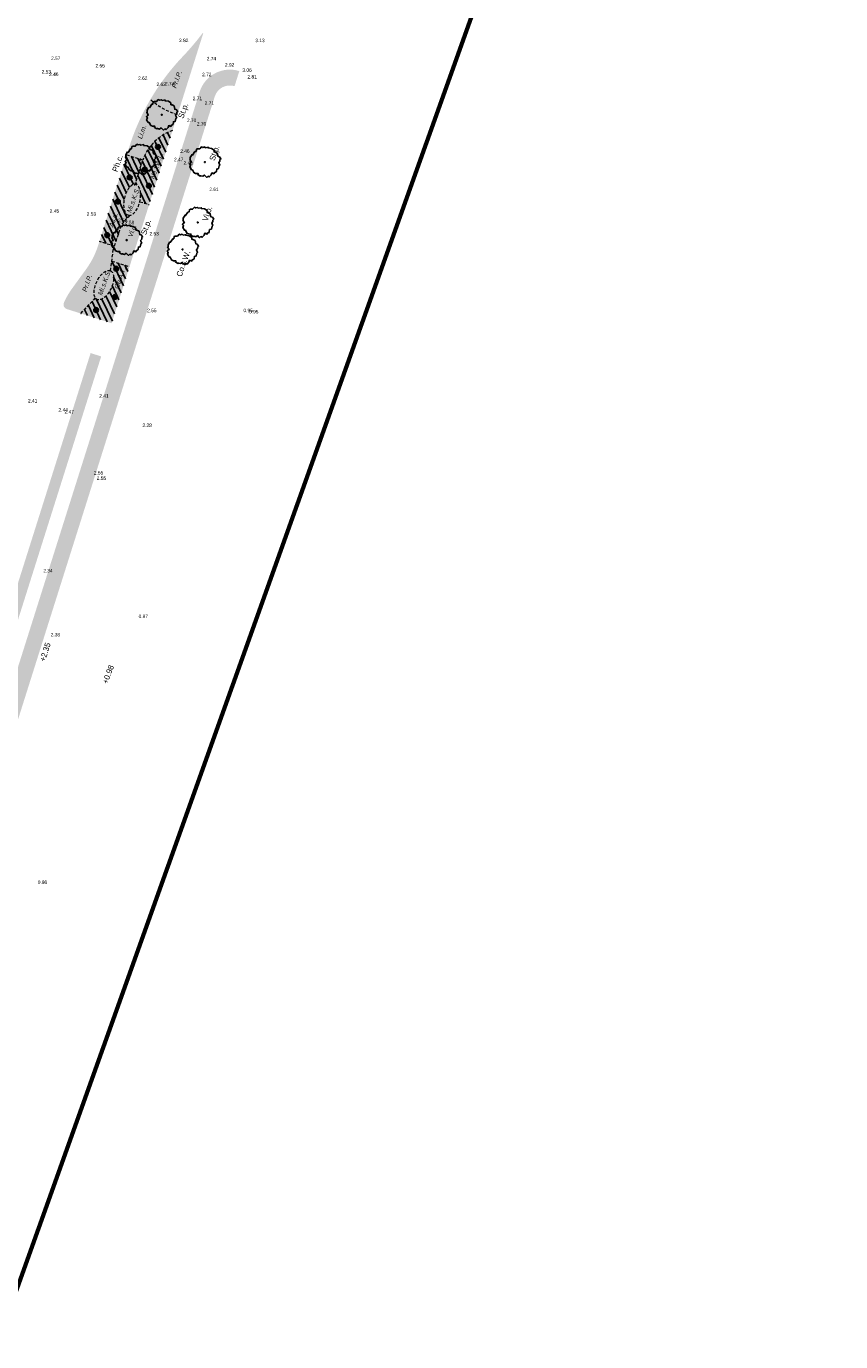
# Model space of a CAD drawing. Header units: metres. Extents: x 132707 to 140183, y 449708 to 457222.
# Tile 28 of 29: x 136782 to 136833, y 454359 to 454442. Entities that reach past the tile are written whole.
import ezdxf

# ---------------------------------------------------------------- set-up
doc = ezdxf.new("R2010")
doc.units = ezdxf.units.M
doc.linetypes.add('DASHED2', pattern=[9.524999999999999, 6.35, -3.175])
doc.layers.add('-DR-alg-bladkaders viewports', color=7, linetype='Continuous', lineweight=60)
doc.layers.add('-DR-nw-gr-plantvak-scheiding', color=1, linetype='DASHED2', lineweight=9)
for name, color, linetype in [('-DR-bs-txt-hoogtemaat', 253, 'Continuous'), ('-DR-nw-gr-arc-bollen', 10, 'Continuous'), ('-DR-nw-gr-arc-solitaire vaste planten-Aster Thomsonii', 213, 'Continuous'), ('-DR-nw-gr-arc-solitaire vaste planten-Euphorbia', 21, 'Continuous'), ('-DR-nw-gr-arc-solitaire vaste planten-Pycnantheum', 42, 'Continuous'), ('-DR-nw-gr-solitaire heester', 96, 'Continuous'), ('-DR-nw-gr-text', 2, 'Continuous')]:
    doc.layers.add(name, color=color, linetype=linetype)
doc.layers.add('-DR-nw-gr-arc-beplanting', color=7, linetype='Continuous', true_color=0xabceb2)
doc.layers.add('-DR-nw-gr-arc-gras', color=7, linetype='Continuous', true_color=0x8ebf73)
doc.styles.add('Drong', font='txt', dxfattribs={"height": 1.8})
pattern_1 = [(115.3356253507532, (136636.3656212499, 453727.9595244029), (-0.3355215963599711, -0.1588556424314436), [0.09, -0.2812275]), (205.3356253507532, (136636.3656212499, 453727.9595244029), (0.1588556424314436, -0.335521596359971), [0.09, -0.2812275])]

# ---------------------------------------------------------------- blocks, each defined once
blk = doc.blocks.new('Solitaire heester')
blk.add_lwpolyline([(-1.738422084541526, -4.390808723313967), (-2.165650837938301, -3.928363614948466), (-2.483742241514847, -4.006582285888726), (-2.464906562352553, -3.243960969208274), (-3.108512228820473, -3.265308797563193), (-3.941315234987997, -2.904578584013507), (-3.868064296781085, -2.452012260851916), (-4.359586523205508, -2.179992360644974), (-4.239036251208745, -1.822945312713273), (-3.950943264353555, -1.283816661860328), (-4.465961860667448, -0.924314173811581), (-4.503076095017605, -0.2488687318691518), (-4.693194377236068, -0.1051291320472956), (-4.52288920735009, 0.7919674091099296), (-4.165535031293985, 0.7508631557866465), (-4.408840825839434, 1.52244183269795), (-4.334976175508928, 2.133900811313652), (-3.641002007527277, 2.854190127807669), (-3.727257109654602, 3.148478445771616), (-3.088619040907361, 3.940484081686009), (-2.461086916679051, 3.914225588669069), (-2.205140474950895, 4.358141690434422), (-1.729077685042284, 4.197407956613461), (-1.539266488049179, 3.97422214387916), (-0.8928984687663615, 4.71058514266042), (-0.7661533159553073, 4.614758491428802), (-0.2489862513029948, 4.811378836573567), (0.8385356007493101, 4.576780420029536), (0.7504387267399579, 4.394391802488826), (2.044152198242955, 4.063660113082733), (2.201816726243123, 3.745261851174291), (2.885605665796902, 3.885625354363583), (3.186395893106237, 3.598453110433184), (3.366635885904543, 2.954233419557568), (4.159869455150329, 2.633380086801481), (4.070851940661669, 2.212653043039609), (4.434400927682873, 1.71867540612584), (4.306120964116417, 1.417271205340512), (4.763654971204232, 0.573362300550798), (4.517280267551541, 0.5504799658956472), (4.76739476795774, -0.5150800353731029), (4.517336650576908, -1.491315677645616), (3.976366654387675, -1.679899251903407), (4.022745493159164, -2.013757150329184), (3.932500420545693, -2.752268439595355), (3.0564445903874, -3.305015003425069), (3.102209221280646, -3.797765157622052), (2.654917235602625, -4.415726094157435), (2.345783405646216, -4.231802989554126), (1.876529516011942, -4.365050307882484), (1.329057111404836, -4.180206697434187), (0.6990696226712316, -4.789516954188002), (0.4057020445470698, -4.637433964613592), (-0.5083884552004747, -4.753073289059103), (-0.8481344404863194, -4.267132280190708), (-1.476280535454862, -4.399766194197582), (-1.738422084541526, -4.390808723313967)])
blk.add_circle((0, 0), 0.15)

msp = doc.modelspace()

# ---------------------------------------------------------------- hatches: boundary and pattern name
at = {"layer": '-DR-nw-gr-arc-beplanting'}
h = msp.add_hatch(color=256, dxfattribs=at)
h.dxf.hatch_style = 1
edge = h.paths.add_edge_path()
edge.add_arc((136792.5360042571, 454440.8340211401), 4.490248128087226, 228.1434292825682, 253.4619848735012)
edge.add_line((136791.2578486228, 454436.5295297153), (136792.8838123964, 454441.6787504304))
edge.add_line((136792.8838123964, 454441.6787504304), (136792.8576321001, 454441.7078369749))
edge.add_arc((136779.1237798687, 454452.0626089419), 17.19999998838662, 316.4303666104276, 322.985176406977, ccw=False)
edge.add_arc((136802.3089720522, 454430.0070685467), 14.79999999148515, 136.4303666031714, 149.6303490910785)
h = msp.add_hatch(color=256, dxfattribs=at)
h.dxf.hatch_style = 1
edge = h.paths.add_edge_path()
edge.add_line((136788.3254471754, 454434.8548548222), (136788.0446002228, 454433.9845116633))
edge.add_line((136788.0446002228, 454433.9845116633), (136789.0629294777, 454433.6593496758))
edge.add_arc((136791.9591185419, 454432.6422857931), 3.069581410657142, 109.2865261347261, 160.6500937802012, ccw=False)
edge.add_line((136790.9452590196, 454435.5395981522), (136791.2578486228, 454436.5295297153))
edge.add_arc((136792.5360042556, 454440.8340211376), 4.490248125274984, 228.1434292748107, 253.4619848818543, ccw=False)
edge.add_arc((136802.3089720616, 454430.0070685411), 14.8000000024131, 149.6303490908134, 160.8796726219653)
h = msp.add_hatch(color=256, dxfattribs=at)
h.dxf.hatch_style = 1
edge = h.paths.add_edge_path()
edge.add_line((136789.0629294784, 454433.6593496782), (136788.5741892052, 454432.128732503))
edge.add_arc((136788.5515376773, 454431.8464600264), 0.2831798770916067, 35.703417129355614, 85.41201523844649, ccw=False)
edge.add_arc((136788.2930297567, 454431.6462205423), 0.610071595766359, 15.516123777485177, 36.806221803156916, ccw=False)
edge.add_arc((136787.6479222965, 454431.4694914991), 1.278946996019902, -2.588579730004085, 15.413792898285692, ccw=False)
edge.add_arc((136787.0232088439, 454431.477537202), 1.903493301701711, 346.5196561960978, 358.01876558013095, ccw=False)
edge.add_line((136788.8742608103, 454431.0338105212), (136789.4636985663, 454430.847684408))
edge.add_line((136789.4636985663, 454430.847684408), (136790.9452590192, 454435.5395981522))
edge.add_arc((136791.9591185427, 454432.6422857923), 3.069581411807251, 109.2865261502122, 160.6500937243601)
h = msp.add_hatch(color=256, dxfattribs=at)
h.dxf.hatch_style = 1
edge = h.paths.add_edge_path()
edge.add_line((136786.3181489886, 454428.5170599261), (136787.2711337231, 454428.205198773))
edge.add_line((136787.2711337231, 454428.205198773), (136787.7334820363, 454429.6180418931))
edge.add_line((136787.7334820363, 454429.6180418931), (136788.2374437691, 454430.1704551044))
edge.add_arc((136788.2217664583, 454430.4528228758), 0.2828026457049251, 211.684549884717, 273.1778502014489, ccw=False)
edge.add_arc((136788.7061651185, 454430.7535436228), 0.8529555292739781, 182.622494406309, 211.7834647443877, ccw=False)
edge.add_arc((136789.5798771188, 454430.8398524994), 1.73031955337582, 169.651608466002, 184.1538680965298, ccw=False)
edge.add_arc((136789.8035732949, 454430.8129989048), 1.955249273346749, 156.9900828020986, 170.0550181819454, ccw=False)
edge.add_arc((136789.2885496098, 454431.0441647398), 1.390888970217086, 140.9380732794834, 157.4619940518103, ccw=False)
edge.add_arc((136788.6126667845, 454431.635878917), 0.494353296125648, 94.46408465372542, 144.8273447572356, ccw=False)
edge.add_line((136788.5741892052, 454432.128732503), (136789.0629294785, 454433.6593496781))
edge.add_line((136789.0629294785, 454433.6593496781), (136788.0464245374, 454433.9839291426))
edge.add_line((136788.0464245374, 454433.9839291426), (136786.3181489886, 454428.5170599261))
h = msp.add_hatch(color=256, dxfattribs=at)
h.dxf.hatch_style = 1
edge = h.paths.add_edge_path()
edge.add_ellipse((136788.3877931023, 454431.1493491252), major_axis=(-0.2310772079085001, -0.9729354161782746), ratio=0.4999999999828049, start_angle=0, end_angle=360, ccw=False)
h = msp.add_hatch(color=256, dxfattribs=at)
h.dxf.hatch_style = 1
edge = h.paths.add_edge_path()
edge.add_arc((136787.3390985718, 454431.3295904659), 1.556342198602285, 327.95381799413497, 336.92753118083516, ccw=False)
edge.add_arc((136787.8000294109, 454431.0318471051), 1.007694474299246, 312.70955958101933, 328.39744850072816, ccw=False)
edge.add_arc((136788.177084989, 454430.6041179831), 0.4378432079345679, 277.92373069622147, 314.4188467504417, ccw=False)
edge.add_line((136788.2374437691, 454430.1704551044), (136787.7334820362, 454429.6180418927))
edge.add_line((136787.7334820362, 454429.6180418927), (136787.1915818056, 454427.9621041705))
edge.add_line((136787.1915818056, 454427.9621041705), (136787.1049125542, 454427.2797990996))
edge.add_line((136787.1049125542, 454427.2797990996), (136788.225352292, 454426.9259990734))
edge.add_line((136788.225352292, 454426.9259990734), (136789.4636985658, 454430.847684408))
edge.add_line((136789.4636985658, 454430.847684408), (136788.8742608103, 454431.0338105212))
edge.add_arc((136786.9981895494, 454431.4767333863), 1.927647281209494, 336.8748506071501, 346.7162444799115, ccw=False)
h = msp.add_hatch(color=256, dxfattribs=at)
h.dxf.hatch_style = 1
edge = h.paths.add_edge_path()
edge.add_arc((136784.3514921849, 454424.5284664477), 0.3000000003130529, 156.0963852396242, 252.4733682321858)
edge.add_line((136784.261147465, 454424.2423933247), (136785.1537668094, 454423.960495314))
edge.add_line((136785.1537668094, 454423.960495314), (136786.0673253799, 454424.9518350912))
edge.add_arc((136786.667344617, 454425.2858755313), 0.6867358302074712, 173.4207218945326, 209.1053958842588, ccw=False)
edge.add_arc((136787.712482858, 454425.2197945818), 1.733407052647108, 154.238678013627, 175.2093566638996, ccw=False)
edge.add_arc((136787.7407362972, 454425.2455803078), 1.748005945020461, 135.4451860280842, 155.4024531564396, ccw=False)
edge.add_arc((136787.1414246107, 454425.8317180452), 0.9097238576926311, 117.19427682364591, 135.2687061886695, ccw=False)
edge.add_arc((136786.9007344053, 454426.3423489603), 0.3460767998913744, 68.64179327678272, 120.38758448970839, ccw=False)
edge.add_line((136787.0267747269, 454426.6646578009), (136787.1915818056, 454427.9621041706))
edge.add_line((136787.1915818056, 454427.9621041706), (136787.2711337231, 454428.205198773))
edge.add_line((136787.2711337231, 454428.205198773), (136786.3181489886, 454428.5170599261))
edge.add_line((136786.3181489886, 454428.5170599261), (136786.2379935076, 454428.2632177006))
edge.add_arc((136781.279334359, 454429.829008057), 5.199999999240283, 324.04055457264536, 342.47550340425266, ccw=False)
edge.add_line((136785.4883850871, 454426.775503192), (136784.5802423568, 454425.5236896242))
edge.add_arc((136788.465519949, 454422.7050697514), 4.799999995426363, 144.0405545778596, 156.0963852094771)
h = msp.add_hatch(color=256, dxfattribs=at)
h.dxf.hatch_style = 1
edge = h.paths.add_edge_path()
edge.add_arc((136786.909387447, 454426.4194738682), 0.2718362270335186, 36.42723435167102, 64.41619075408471, ccw=False)
edge.add_arc((136786.7656037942, 454426.3193416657), 0.4470107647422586, 12.845179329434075, 35.81051933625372, ccw=False)
edge.add_arc((136786.3220538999, 454426.2195657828), 0.9016434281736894, -5.101501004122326, 12.760668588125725, ccw=False)
edge.add_arc((136785.6360352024, 454426.2721357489), 1.589642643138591, 341.42122177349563, 355.2098894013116, ccw=False)
edge.add_arc((136785.5188097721, 454426.2630213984), 1.698477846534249, 308.2737444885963, 342.9727644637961, ccw=False)
edge.add_arc((136786.2827095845, 454425.3134895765), 0.4800027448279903, 262.9798927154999, 306.8950549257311, ccw=False)
edge.add_arc((136786.2951218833, 454425.0985532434), 0.2709565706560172, 212.784593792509, 254.7922802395, ccw=False)
edge.add_line((136786.0673253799, 454424.9518350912), (136785.1537668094, 454423.9604953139))
edge.add_line((136785.1537668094, 454423.9604953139), (136787.0953332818, 454423.3473724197))
edge.add_line((136787.0953332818, 454423.3473724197), (136788.2253522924, 454426.9259990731))
edge.add_line((136788.2253522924, 454426.9259990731), (136787.1049125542, 454427.2797990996))
edge.add_line((136787.1049125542, 454427.2797990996), (136787.0267747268, 454426.6646578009))
h = msp.add_hatch(color=256, dxfattribs=at)
h.dxf.hatch_style = 1
edge = h.paths.add_edge_path()
edge.add_ellipse((136786.6030952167, 454425.758845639), major_axis=(0.4236795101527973, 0.905812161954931), ratio=0.4999999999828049, start_angle=0, end_angle=360)
at = {"layer": '-DR-nw-gr-arc-bollen'}
h = msp.add_hatch(dxfattribs=at)
h.set_pattern_fill('ANSI31', color=256, scale=0.1)
h.set_pattern_definition([(115.335625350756, (136418.7763359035, 453326.5732166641), (-0.2869617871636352, -0.1358645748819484), [])])
edge = h.paths.add_edge_path()
edge.add_line((136789.0629294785, 454433.6593496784), (136788.5741892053, 454432.1287325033))
edge.add_arc((136788.5515376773, 454431.8464600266), 0.2831798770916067, 35.703417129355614, 85.41201523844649, ccw=False)
edge.add_arc((136788.2930297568, 454431.6462205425), 0.610071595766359, 15.516123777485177, 36.806221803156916, ccw=False)
edge.add_arc((136787.6479222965, 454431.4694914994), 1.278946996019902, -2.588579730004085, 15.413792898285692, ccw=False)
edge.add_arc((136787.023208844, 454431.4775372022), 1.903493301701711, 346.5196561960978, 358.01876558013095, ccw=False)
edge.add_line((136788.8742608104, 454431.0338105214), (136789.4636985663, 454430.8476844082))
edge.add_line((136789.4636985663, 454430.8476844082), (136790.9452590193, 454435.5395981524))
edge.add_arc((136791.9591185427, 454432.6422857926), 3.069581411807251, 109.2865261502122, 160.6500937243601)
h = msp.add_hatch(dxfattribs=at)
h.set_pattern_fill('ANSI31', color=256, scale=0.1)
h.set_pattern_definition([(115.335625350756, (136420.659695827, 453325.9001970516), (-0.2869617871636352, -0.1358645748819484), [])])
edge = h.paths.add_edge_path()
edge.add_line((136786.3181489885, 454428.517059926), (136787.2711337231, 454428.2051987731))
edge.add_line((136787.2711337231, 454428.2051987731), (136787.7334820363, 454429.6180418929))
edge.add_line((136787.7334820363, 454429.6180418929), (136788.2374437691, 454430.1704551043))
edge.add_arc((136788.2217664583, 454430.4528228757), 0.2828026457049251, 211.684549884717, 273.1778502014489, ccw=False)
edge.add_arc((136788.7061651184, 454430.7535436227), 0.8529555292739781, 182.622494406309, 211.7834647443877, ccw=False)
edge.add_arc((136789.5798771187, 454430.8398524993), 1.73031955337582, 169.651608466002, 184.1538680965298, ccw=False)
edge.add_arc((136789.8035732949, 454430.8129989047), 1.955249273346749, 156.9900828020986, 170.0550181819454, ccw=False)
edge.add_arc((136789.2885496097, 454431.0441647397), 1.390888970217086, 140.9380732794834, 157.4619940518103, ccw=False)
edge.add_arc((136788.6126667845, 454431.6358789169), 0.494353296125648, 94.46408465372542, 144.8273447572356, ccw=False)
edge.add_line((136788.5741892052, 454432.1287325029), (136789.0629294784, 454433.659349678))
edge.add_line((136789.0629294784, 454433.659349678), (136788.0464245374, 454433.9839291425))
edge.add_line((136788.0464245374, 454433.9839291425), (136786.3181489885, 454428.517059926))
h = msp.add_hatch(dxfattribs=at)
h.set_pattern_fill('ANSI31', color=256, scale=0.1)
h.set_pattern_definition([(115.335625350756, (136418.7763359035, 453326.5732166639), (-0.2869617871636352, -0.1358645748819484), [])])
edge = h.paths.add_edge_path()
edge.add_arc((136786.9093874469, 454426.419473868), 0.2718362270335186, 36.42723435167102, 64.41619075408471, ccw=False)
edge.add_arc((136786.7656037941, 454426.3193416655), 0.4470107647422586, 12.845179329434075, 35.81051933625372, ccw=False)
edge.add_arc((136786.3220538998, 454426.2195657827), 0.9016434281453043, -5.1015010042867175, 12.760668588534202, ccw=False)
edge.add_arc((136785.6360352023, 454426.2721357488), 1.589642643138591, 341.42122177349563, 355.2098894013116, ccw=False)
edge.add_arc((136785.518809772, 454426.2630213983), 1.698477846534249, 308.2737444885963, 342.9727644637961, ccw=False)
edge.add_arc((136786.2827095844, 454425.3134895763), 0.4800027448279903, 262.9798927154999, 306.8950549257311, ccw=False)
edge.add_arc((136786.2951218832, 454425.0985532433), 0.2709565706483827, 212.7845937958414, 254.7922802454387, ccw=False)
edge.add_line((136786.0673253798, 454424.9518350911), (136785.1537668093, 454423.9604953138))
edge.add_line((136785.1537668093, 454423.9604953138), (136787.0953332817, 454423.3473724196))
edge.add_line((136787.0953332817, 454423.3473724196), (136788.2177551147, 454426.9283980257))
edge.add_line((136788.2177551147, 454426.9283980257), (136787.1049125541, 454427.2797990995))
edge.add_line((136787.1049125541, 454427.2797990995), (136787.0267747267, 454426.6646578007))
at = {"layer": '-DR-nw-gr-arc-gras', "transparency": 33554687}
h = msp.add_hatch(dxfattribs=at)
h.set_pattern_fill('AGR-BOLLEN', color=256, scale=0.15, pattern_type=2)
h.set_pattern_definition(pattern_1)
edge = h.paths.add_edge_path()
edge.add_arc((11815580.01601901, -3784284.906784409), 12424198.77081867, 160.0566581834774, 160.0569484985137, ccw=False)
edge.add_line((136455.7817502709, 453494.2542064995), (136455.1236357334, 453494.4933991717))
edge.add_line((136455.1236357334, 453494.4933991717), (136433.813485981, 453435.768343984))
edge.add_line((136433.813485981, 453435.768343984), (136432.1794965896, 453431.2550945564))
edge.add_line((136432.1794965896, 453431.2550945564), (136431.6775962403, 453429.8696168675))
edge.add_line((136431.6775962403, 453429.8696168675), (136432.3361921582, 453429.6307909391))
edge.add_line((136432.3361921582, 453429.6307909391), (136434.3092712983, 453435.0765755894))
h = msp.add_hatch(dxfattribs=at)
h.set_pattern_fill('AGR-BOLLEN', color=256, scale=0.15, pattern_type=2)
h.set_pattern_definition(pattern_1)
h.paths.add_polyline_path([(136767.0671029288, 454353.6105987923), (136793.6153252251, 454437.6854462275, -0.4133423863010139), (136794.8671885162, 454438.3388126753), (136795.1654635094, 454439.2932926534, 0.4133423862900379), (136792.6617369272, 454437.9865597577), (136766.1238969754, 454353.9445918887), (136752.3015713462, 454318.8078778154, -0.00463030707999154), (136725.9012828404, 454239.6212513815), (136726.8466477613, 454239.2952357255, 0.004628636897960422), (136753.2435519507, 454318.4707698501)])
h = msp.add_hatch(dxfattribs=at)
h.set_pattern_fill('AGR-BOLLEN', color=256, scale=0.15, pattern_type=2)
h.set_pattern_definition(pattern_1)
h.paths.add_polyline_path([(136786.4329104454, 454421.2495634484), (136785.7653986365, 454421.4603429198), (136774.4736412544, 454385.7007817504), (136775.1411530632, 454385.4900022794)])
at = {"layer": '-DR-nw-gr-arc-solitaire vaste planten-Aster Thomsonii'}
h = msp.add_hatch(color=256, dxfattribs=at)
h.dxf.hatch_style = 1
edge = h.paths.add_edge_path()
edge.add_arc((136789.4478296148, 454432.0381993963), 0.15, 0, 360)
h = msp.add_hatch(color=256, dxfattribs=at)
h.dxf.hatch_style = 1
edge = h.paths.add_edge_path()
edge.add_arc((136787.4852718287, 454431.0438721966), 0.15, 0, 360)
h = msp.add_hatch(color=256, dxfattribs=at)
h.dxf.hatch_style = 1
edge = h.paths.add_edge_path()
edge.add_arc((136787.38550766, 454426.7969595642), 0.15, 0, 360)
at = {"layer": '-DR-nw-gr-arc-solitaire vaste planten-Euphorbia'}
h = msp.add_hatch(color=256, dxfattribs=at)
h.dxf.hatch_style = 1
edge = h.paths.add_edge_path()
edge.add_arc((136790.0232978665, 454434.5001261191), 0.15, 0, 360)
h = msp.add_hatch(color=256, dxfattribs=at)
h.dxf.hatch_style = 1
edge = h.paths.add_edge_path()
edge.add_arc((136788.2320998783, 454432.5641807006), 0.15, 0, 360)
h = msp.add_hatch(color=256, dxfattribs=at)
h.dxf.hatch_style = 1
edge = h.paths.add_edge_path()
edge.add_arc((136787.3084948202, 454425.0150797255), 0.15, 0, 360)
at = {"layer": '-DR-nw-gr-arc-solitaire vaste planten-Pycnantheum'}
h = msp.add_hatch(color=256, dxfattribs=at)
h.dxf.hatch_style = 1
edge = h.paths.add_edge_path()
edge.add_arc((136789.1909775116, 454433.061674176), 0.15, 0, 360)
h = msp.add_hatch(color=256, dxfattribs=at)
h.dxf.hatch_style = 1
edge = h.paths.add_edge_path()
edge.add_arc((136786.8185931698, 454428.9164944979), 0.15, 0, 360)
h = msp.add_hatch(color=256, dxfattribs=at)
h.dxf.hatch_style = 1
edge = h.paths.add_edge_path()
edge.add_arc((136786.1101583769, 454424.18281123), 0.15, 0, 360)

# ---------------------------------------------------------------- linework, layer by layer
at = {"layer": '-DR-alg-bladkaders viewports'}
msp.add_lwpolyline([(136823.3566035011, 454480.5919260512), (136757.9114504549, 454297.4519755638), (136709.2369304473, 454314.8458396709), (136774.6820834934, 454497.9857901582)], close=True, dxfattribs=at)
at = {"layer": '-DR-nw-gr-arc-solitaire vaste planten-Aster Thomsonii'}
for centre in [(136789.4478296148, 454432.0381993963), (136787.4852718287, 454431.0438721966), (136787.38550766, 454426.7969595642)]:
    msp.add_circle(centre, 0.15, dxfattribs=at)
at = {"layer": '-DR-nw-gr-arc-solitaire vaste planten-Euphorbia'}
for centre in [(136790.0232978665, 454434.5001261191), (136788.2320998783, 454432.5641807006), (136787.3084948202, 454425.0150797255)]:
    msp.add_circle(centre, 0.15, dxfattribs=at)
at = {"layer": '-DR-nw-gr-arc-solitaire vaste planten-Pycnantheum'}
for centre in [(136789.1909775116, 454433.061674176), (136786.8185931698, 454428.9164944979), (136786.1101583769, 454424.18281123)]:
    msp.add_circle(centre, 0.15, dxfattribs=at)
at = {"layer": '-DR-nw-gr-plantvak-scheiding', "ltscale": 0.03, "flags": 128}
for points in [[(136791.2578486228, 454436.5295297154, -0.1109246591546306), (136789.5398045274, 454437.489605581)], [(136790.9452590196, 454435.5395981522, 0.2279450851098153), (136789.0629294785, 454433.6593496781)]]:
    msp.add_lwpolyline(points, format="xyb", dxfattribs=at)
for points in [[(136789.0629294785, 454433.6593496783), (136788.0446002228, 454433.9845116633)], [(136788.8742608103, 454431.0338105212), (136789.4636985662, 454430.847684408)], [(136788.2374437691, 454430.1704551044), (136787.7334820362, 454429.6180418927)], [(136787.2711337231, 454428.2051987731), (136786.3181489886, 454428.5170599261)]]:
    msp.add_lwpolyline(points, dxfattribs=at)
at = {"layer": '-DR-nw-gr-plantvak-scheiding', "ltscale": 0.03}
for points in [[(136788.5519402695, 454432.0590541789), (136789.0629294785, 454433.6593496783)], [(136787.0267747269, 454426.6646578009), (136787.1915818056, 454427.9621041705), (136787.7334820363, 454429.6180418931)], [(136787.1049125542, 454427.2797990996), (136788.2253522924, 454426.9259990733)], [(136785.1537668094, 454423.960495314), (136786.0673253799, 454424.9518350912)]]:
    msp.add_lwpolyline(points, dxfattribs=at)
at = {"layer": '-DR-nw-gr-plantvak-scheiding', "ltscale": 0.03, "extrusion": (0, 0, -1)}
msp.add_ellipse((136788.3877931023, 454431.1493491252), major_axis=(-0.2310772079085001, -0.9729354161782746), ratio=0.4999999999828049, dxfattribs=at)
at = {"layer": '-DR-nw-gr-plantvak-scheiding', "ltscale": 0.03}
msp.add_ellipse((136786.6030952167, 454425.758845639), major_axis=(0.4236795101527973, 0.905812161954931), ratio=0.4999999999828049, dxfattribs=at)

# ---------------------------------------------------------------- block references
at = {"layer": '-DR-nw-gr-solitaire heester', "xscale": 0.2, "yscale": 0.2, "zscale": 0.2, "rotation": 70.17551579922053}
for p in [(136790.2585198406, 454436.5319671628), (136788.9092604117, 454433.7084176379), (136792.9891463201, 454433.5409895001), (136792.5423282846, 454429.7181701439), (136788.0436733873, 454428.6065666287), (136791.5802450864, 454428.0188296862)]:
    msp.add_blockref('Solitaire heester', p, dxfattribs=at)

# ---------------------------------------------------------------- texts
at = {"layer": '-DR-bs-txt-hoogtemaat', "style": 'Drong'}
for s, rotation, p in [('+2.35', 72.55713872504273, (136782.8799778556, 454401.9188814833)), ('+0.98', 69.92268879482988, (136786.8319985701, 454400.5066249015))]:
    msp.add_text(s, height=0.36, rotation=rotation, dxfattribs=at).set_placement(p)
at = {"layer": '-DR-bs-txt-hoogtemaat', "color": 253, "char_height": 0.22, "attachment_point": 7, "style": 'Drong'}
for s, insert in [('2.82', (136791.359, 454441.118, 2.818)), ('3.13', (136796.178, 454441.118, 3.13)), ('2.57', (136783.261, 454439.988, 2.565)), ('2.74', (136793.109, 454439.971, 2.74)), ('2.53', (136782.67, 454439.1319999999, 2.526)), ('2.55', (136786.072, 454439.5179999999, 2.553)), ('2.92', (136794.255, 454439.57, 2.916)), ('3.06', (136795.361, 454439.2399999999, 3.06)), ('2.46', (136783.142, 454438.9799999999, 2.46)), ('2.62', (136788.767, 454438.731, 2.615)), ('2.62', (136789.929, 454438.3429999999, 2.623)), ('2.74', (136790.464, 454438.389, 2.739)), ('2.72', (136792.812, 454438.9679999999, 2.716)), ('2.81', (136795.681, 454438.819, 2.811)), ('2.71', (136792.222, 454437.4519999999, 2.71)), ('2.71', (136792.978, 454437.1589999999, 2.706)), ('2.70', (136791.8543910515, 454436.0648340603, 2.698)), ('2.70', (136792.4830641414, 454435.8452185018, 2.698)), ('2.46', (136791.428, 454434.118, 2.457)), ('2.47', (136791.0376462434, 454433.5890997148, 2.465)), ('2.46', (136791.6427286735, 454433.3759999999, 2.456)), ('2.61', (136793.27, 454431.7019999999, 2.613)), ('2.45', (136783.181, 454430.3269999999, 2.447)), ('2.53', (136785.5186559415, 454430.1387879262, 2.529)), ('2.55', (136787.501, 454429.733, 2.552)), ('2.58', (136787.93, 454429.602, 2.577)), ('2.53', (136789.486, 454428.897, 2.527)), ('2.55', (136789.341, 454424.041, 2.545)), ('0.95', (136795.431, 454424.043, 0.949)), ('0.95', (136795.785, 454423.9629999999, 0.949)), ('2.41', (136781.805, 454418.3329999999, 2.406)), ('2.41', (136786.31, 454418.6419999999, 2.414)), ('2.44', (136783.736, 454417.76, 2.44)), ('2.47', (136784.119, 454417.634, 2.465)), ('2.28', (136789.043, 454416.7849999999, 2.276)), ('2.55', (136785.968, 454413.777, 2.552)), ('2.55', (136786.154, 454413.44, 2.552)), ('2.34', (136782.771, 454407.587, 2.34)), ('0.97', (136788.799, 454404.6979999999, 0.967)), ('2.38', (136783.242, 454403.543, 2.381)), ('0.98', (136782.424, 454387.885, 0.976))]:
    msp.add_mtext(s, dxfattribs=dict(at, insert=insert))
at = {"layer": '-DR-nw-gr-text', "attachment_point": 1, "rotation": 70.33562535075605, "style": 'Drong'}
for s, width, insert, char_height in [('\\pt0.3;{\\fEurostile|b0|i1|c0|p34;Pr.l.P.}', 1.787823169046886, (136790.8842917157, 454438.2879726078, -4.058), 0.3), ('St.p.', 2.13358308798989, (136791.2799793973, 454436.3814480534), 0.36), ('\\pt0.3;{\\fEurostile|b0|i1|c0|p34;Li.m.}', 1.787823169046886, (136788.7192205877, 454435.0779466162), 0.3), ('St.p.', 2.13358308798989, (136793.2562004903, 454433.7104924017), 0.36), ('Ph.c.', 2.13358308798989, (136787.1137595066, 454433.0063944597), 0.36), ('\\pt0.3;{\\fEurostile|b0|i1|c0|p34;Ne.f.W.L.}', 1.787823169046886, (136789.5120805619, 454432.5383248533, -4.058), 0.3), ('\\pt0.3;{\\fEurostile|b0|i1|c0|p34;Mi.s.K.S.}', 1.787823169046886, (136788.0392975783, 454430.4086079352, -4.058), 0.3), ('\\pt0.3;{\\fEurostile|b0|i1|c0|p34;As.d.}', 1.787823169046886, (136786.9062910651, 454429.5023725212, -4.058), 0.3), ('Vi.o.', 2.13358308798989, (136792.8093824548, 454429.8876730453), 0.36), ('\\pt0.3;{\\fEurostile|b0|i1|c0|p34;Vi.d.}', 1.787823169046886, (136788.1086332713, 454428.8660190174, -4.058), 0.3), ('St.p.', 2.13358308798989, (136788.9278425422, 454429.02293298), 0.36), ('Co.s.W.', 2.13358308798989, (136791.1676541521, 454426.375401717, -2.029), 0.36), ('\\pt0.3;{\\fEurostile|b0|i1|c0|p34;Pr.l.P.}', 1.787823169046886, (136785.2174561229, 454425.4079039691, -4.058), 0.3), ('\\pt0.3;{\\fEurostile|b0|i1|c0|p34;Mi.s.K.S.}', 1.787823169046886, (136786.2061401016, 454425.1888800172, -4.058), 0.3), ('\\pt0.3;{\\fEurostile|b0|i1|c0|p34;Ge.A.T.}', 1.787823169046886, (136787.2466514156, 454425.5929869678, -4.058), 0.3)]:
    msp.add_mtext_dynamic_manual_height_columns(s, width=width, gutter_width=1.8, heights=[0], dxfattribs=dict(at, insert=insert, char_height=char_height))

doc.saveas('drawing.dxf')
